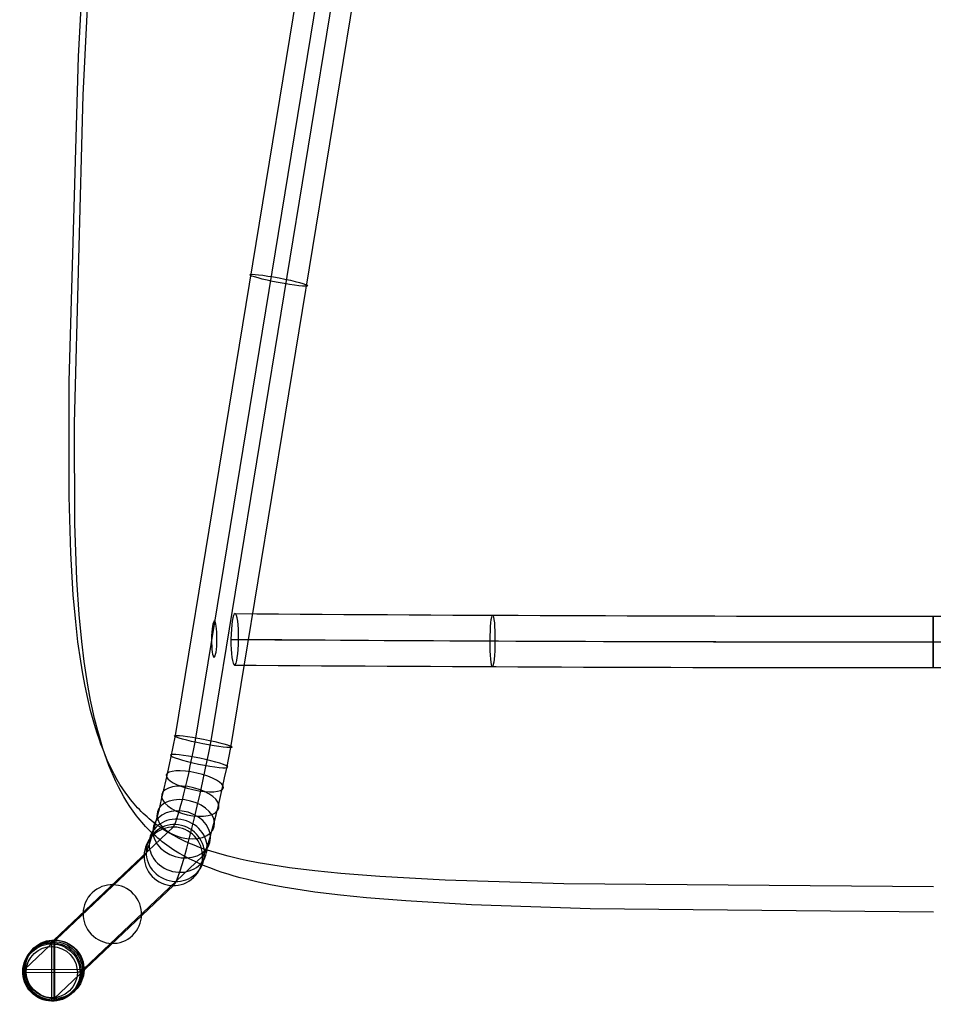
# Model space of a CAD drawing. Extents: x 1856 to 2414, y 2663 to 3200.
# Tile 1 of 8: x 1886 to 2135, y 2663 to 2931. Entities that reach past the tile are written whole.
import ezdxf

# ---------------------------------------------------------------- set-up
doc = ezdxf.new("R2010")
doc.units = 0
doc.layers.add('CAPA_01', color=12, linetype='CONTINUOUS')
doc.layers.add('METAL', color=6, linetype='CONTINUOUS')

msp = doc.modelspace()

# ---------------------------------------------------------------- linework, layer by layer
at = {"layer": 'CAPA_01'}
for points in [[(2135.26, 2695.06, 423.02), (2034.56, 2695.88, 423.86), (2002.28, 2696.9, 424.85), (1984.44, 2697.88, 425.75), (1973.81, 2698.72, 426.47), (1966.8, 2699.42, 427.05), (1959.86, 2700.27, 427.72), (1954.74, 2701.04, 428.3), (1951.36, 2701.63, 428.73), (1948.04, 2702.29, 429.2), (1946.4, 2702.64, 429.44), (1943.15, 2703.43, 429.96), (1941.56, 2703.85, 430.24), (1939.99, 2704.3, 430.53), (1938.44, 2704.78, 430.82), (1936.91, 2705.29, 431.13), (1935.4, 2705.83, 431.44), (1933.93, 2706.4, 431.77), (1932.48, 2707, 432.1), (1931.06, 2707.64, 432.45), (1929.68, 2708.31, 432.8), (1928.33, 2709.02, 433.16), (1927.02, 2709.77, 433.53), (1926.38, 2710.16, 433.71), (1925.75, 2710.56, 433.9), (1925.13, 2710.97, 434.08), (1924.52, 2711.39, 434.27), (1923.92, 2711.82, 434.46), (1923.33, 2712.25, 434.65), (1922.75, 2712.7, 434.84), (1922.18, 2713.16, 435.03), (1921.62, 2713.63, 435.21), (1921.07, 2714.11, 435.4), (1920.53, 2714.59, 435.59), (1920, 2715.09, 435.78), (1919.49, 2715.6, 435.97), (1918.98, 2716.11, 436.15), (1918.49, 2716.64, 436.34), (1918, 2717.17, 436.52), (1917.53, 2717.72, 436.7), (1917.07, 2718.27, 436.88), (1916.61, 2718.83, 437.06), (1916.16, 2719.41, 437.24), (1915.3, 2720.57, 437.59), (1914.48, 2721.77, 437.92), (1913.7, 2723, 438.25), (1912.94, 2724.27, 438.57), (1912.22, 2725.57, 438.87), (1911.54, 2726.89, 439.16), (1910.88, 2728.24, 439.44), (1910.25, 2729.63, 439.71), (1909.65, 2731.04, 439.96), (1909.08, 2732.46, 440.2), (1908.53, 2733.91, 440.42), (1908, 2735.41, 440.63), (1907.5, 2736.91, 440.83), (1907.02, 2738.44, 441.01), (1906.57, 2739.98, 441.18), (1905.71, 2743.14, 441.48), (1904.93, 2746.38, 441.72), (1904.22, 2749.71, 441.91), (1903.59, 2753.08, 442.05), (1903.01, 2756.54, 442.14), (1902.26, 2761.82, 442.2), (1901.64, 2767.23, 442.18), (1900.99, 2774.63, 442.04), (1900.33, 2786.01, 441.69), (1899.89, 2801.43, 441.05), (1899.91, 2832.71, 439.33), (1902.45, 2921.31, 433.06), (1903.58, 2943.25, 431.36)], [(2135.26, 2688.2, 428.84), (2041.73, 2689.09, 429.78), (2009.43, 2690.18, 430.88), (1991.53, 2691.23, 431.86), (1980.87, 2692.09, 432.63), (1973.79, 2692.8, 433.25), (1966.78, 2693.66, 433.96), (1963.3, 2694.15, 434.36), (1958.13, 2694.99, 435.02), (1954.72, 2695.63, 435.5), (1951.35, 2696.34, 436.02), (1948.03, 2697.14, 436.58), (1946.39, 2697.57, 436.87), (1944.77, 2698.02, 437.18), (1943.15, 2698.5, 437.5), (1941.57, 2699.01, 437.83), (1940, 2699.55, 438.17), (1938.45, 2700.12, 438.52), (1936.92, 2700.72, 438.88), (1935.43, 2701.36, 439.26), (1933.96, 2702.03, 439.64), (1932.52, 2702.74, 440.03), (1931.11, 2703.49, 440.44), (1929.73, 2704.28, 440.85), (1928.39, 2705.11, 441.27), (1927.74, 2705.54, 441.48), (1927.1, 2705.98, 441.69), (1926.46, 2706.43, 441.9), (1925.83, 2706.9, 442.12), (1925.22, 2707.37, 442.33), (1924.61, 2707.85, 442.55), (1924.02, 2708.35, 442.76), (1923.44, 2708.85, 442.98), (1922.87, 2709.36, 443.19), (1922.31, 2709.89, 443.41), (1921.76, 2710.42, 443.62), (1921.21, 2710.97, 443.84), (1920.68, 2711.53, 444.05), (1920.16, 2712.09, 444.26), (1919.66, 2712.67, 444.48), (1919.16, 2713.25, 444.68), (1918.68, 2713.84, 444.89), (1918.2, 2714.44, 445.1), (1917.28, 2715.68, 445.5), (1916.4, 2716.95, 445.89), (1915.57, 2718.25, 446.28), (1914.77, 2719.58, 446.65), (1914.01, 2720.94, 447), (1913.28, 2722.34, 447.35), (1912.58, 2723.76, 447.68), (1911.92, 2725.2, 447.99), (1911.3, 2726.67, 448.29), (1910.69, 2728.17, 448.58), (1910.12, 2729.69, 448.85), (1909.58, 2731.23, 449.1), (1909.06, 2732.79, 449.34), (1908.56, 2734.38, 449.56), (1908.09, 2735.99, 449.76), (1907.64, 2737.61, 449.95), (1906.8, 2740.9, 450.29), (1906.04, 2744.26, 450.56), (1905.69, 2745.96, 450.68), (1905.04, 2749.43, 450.87), (1904.47, 2752.93, 451), (1903.94, 2756.5, 451.09), (1903.28, 2761.93, 451.14), (1902.58, 2769.31, 451.08), (1901.96, 2778.73, 450.85), (1901.42, 2794.1, 450.28), (1901.3, 2821.43, 448.89), (1903.66, 2910.76, 442.74), (1905.32, 2943.82, 440.17)]]:
    msp.add_polyline3d(points, dxfattribs=at)
at = {"layer": 'METAL'}
for p, q in [((1928.82, 2736.32, 431.22), (1969.95, 2987.53, 411.31)), ((1934.19, 2734.47, 421.44), (1975.34, 2985.76, 401.52)), ((1938.53, 2734.88, 436.83), (1979.69, 2986.18, 416.91)), ((1943.9, 2733.02, 427.05), (1985.07, 2984.42, 407.11)), ((1895.71, 2680.59, 8.4), (1928.19, 2711.37, 401.44)), ((1887.79, 2672.61, 9.68), (1920.26, 2703.39, 402.72)), ((1903.74, 2672.61, 8.36), (1936.21, 2703.39, 401.41)), ((1895.81, 2664.64, 9.64), (1928.29, 2695.41, 402.68)), ((1895.15, 2679.88, -0.62), (1895.9, 2680.58, 8.39)), ((1895.76, 2664.64, 9.65), (1895.76, 2680.59, 8.4)), ((1895.95, 2664.63, 9.63), (1895.95, 2680.58, 8.38)), ((1895.12, 2664.85, -0.45), (1895.12, 2678.8, -1.54)), ((1887.23, 2671.9, 0.66), (1887.97, 2672.61, 9.67)), ((1887.79, 2672.67, 9.68), (1903.74, 2672.56, 8.37)), ((1887.97, 2672.66, 9.66), (1903.92, 2672.56, 8.35)), ((1888.14, 2671.87, -0.42), (1902.1, 2671.78, -1.57)), ((1903.18, 2671.9, -0.66), (1903.92, 2672.61, 8.35)), ((1895.25, 2663.93, 0.62), (1896, 2664.63, 9.63))]:
    msp.add_line(p, q, dxfattribs=at)
at = {"layer": 'METAL', "extrusion": (0.115725, 3.33265e-14, 0.993281)}
msp.add_lwpolyline([(2762.56, -1874.77), (2762.71, -1874.77), (2762.87, -1874.78), (2763.03, -1874.79), (2763.19, -1874.81), (2763.35, -1874.83), (2763.51, -1874.85), (2763.67, -1874.88), (2763.83, -1874.91), (2763.99, -1874.95), (2764.16, -1874.99), (2764.32, -1875.04), (2764.48, -1875.09), (2764.65, -1875.15), (2764.81, -1875.21), (2764.97, -1875.28), (2765.13, -1875.35), (2765.29, -1875.43), (2765.45, -1875.51), (2765.61, -1875.59), (2765.77, -1875.69), (2765.92, -1875.78), (2766.08, -1875.88), (2766.23, -1875.99), (2766.38, -1876.1), (2766.53, -1876.21), (2766.67, -1876.33), (2766.82, -1876.46), (2766.96, -1876.59), (2767.1, -1876.72), (2767.23, -1876.86), (2767.36, -1877), (2767.49, -1877.14), (2767.62, -1877.29), (2767.74, -1877.44), (2767.86, -1877.6), (2767.97, -1877.76), (2768.08, -1877.92), (2768.19, -1878.08), (2768.29, -1878.25), (2768.39, -1878.42), (2768.49, -1878.59), (2768.58, -1878.77), (2768.66, -1878.94), (2768.75, -1879.12), (2768.82, -1879.3), (2768.9, -1879.48), (2768.97, -1879.66), (2769.03, -1879.85), (2769.09, -1880.03), (2769.15, -1880.22), (2769.2, -1880.4), (2769.25, -1880.59), (2769.29, -1880.77), (2769.33, -1880.96), (2769.36, -1881.14), (2769.39, -1881.33), (2769.42, -1881.51), (2769.44, -1881.7), (2769.46, -1881.88), (2769.48, -1882.06), (2769.49, -1882.24), (2769.5, -1882.42), (2769.5, -1882.6), (2769.5, -1882.78)], dxfattribs=at)
at = {"layer": 'METAL', "extrusion": (0.007311, 0.999973, -0.001101)}
for points in [[(-1916.83, 429.03), (-1916.81, 428.88), (-1916.79, 428.72), (-1916.78, 428.56), (-1916.77, 428.4), (-1916.76, 428.24), (-1916.76, 428.08), (-1916.76, 427.92), (-1916.77, 427.75), (-1916.78, 427.59), (-1916.8, 427.42), (-1916.82, 427.25), (-1916.85, 427.09), (-1916.88, 426.92), (-1916.91, 426.75), (-1916.95, 426.58), (-1917, 426.41), (-1917.05, 426.24), (-1917.11, 426.07), (-1917.17, 425.91), (-1917.23, 425.74), (-1917.3, 425.57), (-1917.38, 425.41), (-1917.46, 425.25), (-1917.54, 425.08), (-1917.63, 424.92), (-1917.73, 424.76), (-1917.83, 424.61), (-1917.94, 424.45), (-1918.05, 424.3), (-1918.16, 424.15), (-1918.28, 424), (-1918.4, 423.85), (-1918.53, 423.71), (-1918.66, 423.57), (-1918.8, 423.44), (-1918.94, 423.3), (-1919.08, 423.17), (-1919.22, 423.05), (-1919.37, 422.92), (-1919.53, 422.81), (-1919.68, 422.69), (-1919.84, 422.58), (-1920, 422.47), (-1920.17, 422.37), (-1920.33, 422.27), (-1920.5, 422.17), (-1920.67, 422.08), (-1920.84, 422), (-1921.02, 421.91), (-1921.19, 421.84), (-1921.37, 421.76), (-1921.54, 421.69), (-1921.72, 421.63), (-1921.9, 421.57), (-1922.08, 421.51), (-1922.26, 421.45), (-1922.43, 421.41), (-1922.61, 421.36), (-1922.79, 421.32), (-1922.97, 421.28), (-1923.15, 421.25), (-1923.32, 421.22), (-1923.5, 421.19), (-1923.67, 421.17)], [(-1916.83, 429.03), (-1916.85, 429.18), (-1916.88, 429.34), (-1916.92, 429.49), (-1916.96, 429.65), (-1917, 429.81), (-1917.04, 429.96), (-1917.1, 430.12), (-1917.15, 430.28), (-1917.21, 430.43), (-1917.28, 430.59), (-1917.35, 430.75), (-1917.42, 430.9), (-1917.5, 431.06), (-1917.59, 431.21), (-1917.67, 431.37), (-1917.77, 431.52), (-1917.87, 431.67), (-1917.97, 431.82), (-1918.08, 431.97), (-1918.19, 432.11), (-1918.31, 432.26), (-1918.43, 432.4), (-1918.56, 432.54), (-1918.69, 432.68), (-1918.82, 432.81), (-1918.96, 432.94), (-1919.11, 433.07), (-1919.25, 433.2), (-1919.4, 433.32), (-1919.56, 433.44), (-1919.72, 433.56), (-1919.88, 433.67), (-1920.04, 433.78), (-1920.21, 433.88), (-1920.38, 433.98), (-1920.56, 434.08), (-1920.73, 434.17), (-1920.91, 434.26), (-1921.09, 434.34), (-1921.28, 434.42), (-1921.46, 434.5), (-1921.65, 434.57), (-1921.83, 434.64), (-1922.02, 434.7), (-1922.21, 434.75), (-1922.4, 434.81), (-1922.59, 434.86), (-1922.79, 434.9), (-1922.98, 434.94), (-1923.17, 434.98), (-1923.36, 435.01), (-1923.55, 435.04), (-1923.74, 435.06), (-1923.93, 435.08), (-1924.12, 435.09), (-1924.31, 435.1), (-1924.5, 435.11), (-1924.68, 435.11), (-1924.87, 435.11), (-1925.05, 435.1), (-1925.23, 435.1), (-1925.41, 435.08), (-1925.59, 435.07), (-1925.76, 435.05)]]:
    msp.add_lwpolyline(points, dxfattribs=at)
at = {"layer": 'METAL', "extrusion": (0.115725, 1.61763e-13, 0.993281)}
msp.add_lwpolyline([(2762.56, -1874.77), (2762.4, -1874.77), (2762.25, -1874.77), (2762.09, -1874.78), (2761.93, -1874.79), (2761.77, -1874.81), (2761.61, -1874.83), (2761.45, -1874.86), (2761.28, -1874.89), (2761.12, -1874.92), (2760.96, -1874.96), (2760.79, -1875.01), (2760.63, -1875.06), (2760.47, -1875.11), (2760.3, -1875.17), (2760.14, -1875.23), (2759.98, -1875.3), (2759.82, -1875.37), (2759.66, -1875.45), (2759.5, -1875.54), (2759.34, -1875.62), (2759.18, -1875.72), (2759.03, -1875.82), (2758.87, -1875.92), (2758.72, -1876.03), (2758.57, -1876.14), (2758.42, -1876.26), (2758.28, -1876.38), (2758.13, -1876.5), (2757.99, -1876.63), (2757.86, -1876.77), (2757.72, -1876.9), (2757.59, -1877.05), (2757.47, -1877.19), (2757.34, -1877.34), (2757.22, -1877.5), (2757.1, -1877.65), (2756.99, -1877.81), (2756.88, -1877.97), (2756.78, -1878.14), (2756.67, -1878.31), (2756.58, -1878.48), (2756.48, -1878.65), (2756.39, -1878.83), (2756.31, -1879), (2756.23, -1879.18), (2756.15, -1879.36), (2756.08, -1879.54), (2756.01, -1879.72), (2755.95, -1879.91), (2755.89, -1880.09), (2755.84, -1880.28), (2755.79, -1880.46), (2755.74, -1880.65), (2755.7, -1880.83), (2755.66, -1881.01), (2755.63, -1881.2), (2755.6, -1881.38), (2755.57, -1881.57), (2755.55, -1881.75), (2755.53, -1881.93), (2755.52, -1882.11), (2755.51, -1882.29), (2755.5, -1882.47), (2755.5, -1882.64)], dxfattribs=at)
at = {"layer": 'METAL', "extrusion": (-0.185972, -0.979391, 0.078787)}
msp.add_circle((1388.98, 668.03, -3132.29), 8, dxfattribs=at)
at = {"layer": 'METAL', "extrusion": (0.988813, -0.009505, -0.148858)}
for centre, radius in [((2781.09, 705.88, 1833.68), 7.02), ((2781.07, 705.69, 1828.06), 4.96)]:
    msp.add_circle(centre, radius, dxfattribs=at)
at = {"layer": 'METAL', "extrusion": (-0.995554, 0.006003, 0.094006)}
msp.add_circle((-2774.17, 604.42, -1950.28), 7.01, dxfattribs=at)
at = {"layer": 'METAL', "extrusion": (-1, 2.03527e-08, 3.0625e-07)}
msp.add_circle((-2761.8, 414.03, -2135.16), 7, dxfattribs=at)
at = {"layer": 'METAL', "extrusion": (-0.191852, -0.978172, 0.079829)}
msp.add_circle((1373.83, 671.74, -3012.22), 8, dxfattribs=at)
at = {"layer": 'METAL', "extrusion": (-0.203127, -0.973903, -0.101256)}
msp.add_circle((1337.25, 116.32, -3094.66), 8, dxfattribs=at)
at = {"layer": 'METAL', "extrusion": (-0.207754, -0.934429, -0.289277)}
msp.add_circle((1296.83, -480.93, -3070.82), 8, dxfattribs=at)
at = {"layer": 'METAL', "extrusion": (-0.204408, -0.856713, -0.473562)}
msp.add_circle((1249.18, -1089.72, -2925.55), 8, dxfattribs=at)
at = {"layer": 'METAL', "extrusion": (-0.192549, -0.74204, -0.642107)}
msp.add_circle((1188.16, -1674.35, -2656.55), 8, dxfattribs=at)
at = {"layer": 'METAL', "extrusion": (-0.172656, -0.596426, -0.783878)}
msp.add_circle((1100.98, -2201.42, -2276.77), 8, dxfattribs=at)
at = {"layer": 'METAL', "extrusion": (-0.082092, -0.0778, -0.993584)}
for centre in [(-635.8, -3192.78, -768.1), (-635.8, -3192.78, -565.77)]:
    msp.add_circle(centre, 8, dxfattribs=at)
at = {"layer": 'METAL', "extrusion": (-0.115235, -0.253148, -0.96054)}
msp.add_circle((635.05, -3018.41, -1298.18), 8, dxfattribs=at)
at = {"layer": 'METAL', "extrusion": (-0.146184, -0.42964, -0.891089)}
msp.add_circle((954.97, -2649.51, -1812.6), 8, dxfattribs=at)
at = {"layer": 'METAL', "extrusion": (0.082092, 0.0778, 0.993584)}
for centre, radius in [((635.67, -3192.91, 363.45), 8), ((635.67, -3192.91, 362.75), 7.71), ((635.67, -3192.91, 367.49), 8), ((635.8, -3192.78, 372.52), 8), ((635.67, -3192.91, 372.52), 8), ((635.67, -3192.91, 362.45), 7)]:
    msp.add_circle(centre, radius, dxfattribs=at)
at = {"layer": 'METAL', "extrusion": (-6.1612e-10, -0.997968, 0.063723)}
msp.add_arc((2135.16, 2231.75, -2736.79), 1642.13, 263.35122, 276.64882, dxfattribs=at)
at = {"layer": 'METAL', "extrusion": (-6.16121e-10, -0.997968, 0.063723)}
msp.add_arc((2135.16, 2233.91, -2730.24), 1651.72, 263.3512, 276.64884, dxfattribs=at)
at = {"layer": 'METAL', "extrusion": (-5.68181e-10, -0.997968, 0.063723)}
msp.add_arc((2135.16, 2229.85, -2729.36), 1633.68, 263.35124, 276.6488, dxfattribs=at)
at = {"layer": 'METAL', "extrusion": (-6.16122e-10, -0.997968, 0.063723)}
msp.add_arc((2135.16, 2232.01, -2722.81), 1643.27, 263.35122, 276.64882, dxfattribs=at)
at = {"layer": 'METAL', "extrusion": (-0.978165, 0.197204, 0.0656)}
for centre, radius, start, end in [((-3061.02, 487.37, -1318.8), 31.58, 5.3036, 94.5887), ((-3061.02, 487.37, -1328.22), 37.84, 5.3073, 94.5886), ((-3061.02, 487.37, -1334.48), 28.42, 5.3103, 94.5886)]:
    msp.add_arc(centre, radius, start, end, dxfattribs=at)
at = {"layer": 'METAL', "extrusion": (-0.978165, 0.197205, 0.065601)}
msp.add_arc((-3061.02, 487.37, -1325.06), 22.16, 5.3059, 94.5887, dxfattribs=at)
at = {"layer": 'METAL', "extrusion": (-0.996604, -3.49513e-13, 0.082341)}
msp.add_arc((-2678.88, 155.51, -1888.77), 1, 184.4621, 274.4621, dxfattribs=at)
at = {"layer": 'METAL', "extrusion": (0.006406, -0.996969, 0.077535)}
msp.add_arc((1905.36, 206.8, -2651.66), 1, 175.2625, 265.2625, dxfattribs=at)
at = {"layer": 'METAL', "extrusion": (-0.006406, 0.996969, -0.077535)}
msp.add_arc((-1919.31, 205.64, 2651.66), 1, 184.7375, 274.7375, dxfattribs=at)
at = {"layer": 'METAL', "extrusion": (0.996604, -1.90369e-13, -0.082341)}
msp.add_arc((2664.92, 156.6, 1888.77), 1, 175.5379, 265.5379, dxfattribs=at)

doc.saveas('drawing.dxf')
